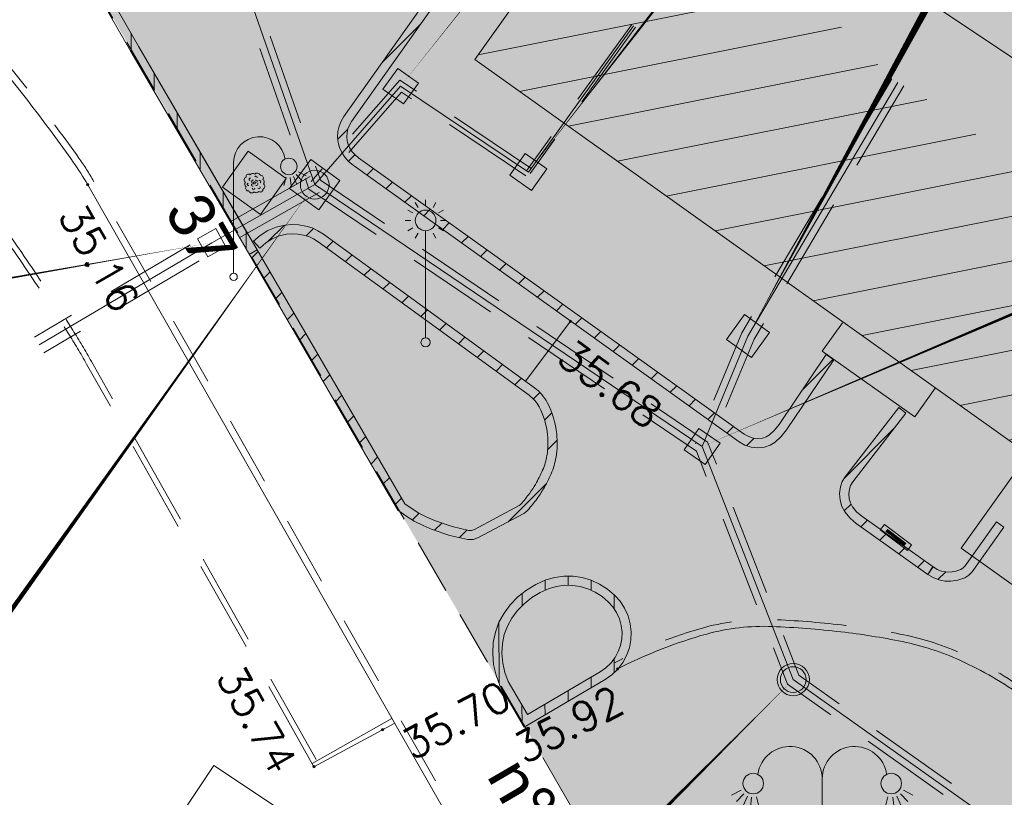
# Model space of a CAD drawing. Header units: metres. Extents: x 1711737 to 1712435, y 9275977 to 9276516.
# Tile 17 of 33: x 1711954 to 1711975, y 9276194 to 9276211. Entities that reach past the tile are written whole.
import ezdxf
from ezdxf.enums import TextEntityAlignment as Align

# ---------------------------------------------------------------- set-up
doc = ezdxf.new("R2010")
doc.units = ezdxf.units.M
doc.header["$LTSCALE"] = 5
doc.header["$PDMODE"] = 32
doc.header["$PDSIZE"] = 0.05
for name, pattern in [('CACHEX2', [19.05, 12.7, -6.35]), ('Chemin', [0.5, 0.3, -0.2]), ('Feeder', [3, 1, -0.5, 1, -0.5]), ('Parcelle', [1.2, 0.8, -0.4]), ('SubdiFisc', [0.6, 0.4, -0.2])]:
    doc.linetypes.add(name, pattern=pattern)
doc.layers.get('0').update_dxf_attribs({"lineweight": 15})
doc.layers.add('_sh_lot1', color=7, linetype='Continuous', lineweight=15, true_color=0xffffd7)
for name, color, linetype, lineweight in [('BO_bordure', 7, 'Continuous', 13), ('BO_bordure.gra', 7, 'Continuous', 5), ('CAD-Parcelle', 11, 'Parcelle', 13), ('CO_construction-legere', 230, 'Continuous', 13), ('FA_facade', 7, 'Continuous', 15), ('FA_facade.hah', 147, 'Continuous', 13), ('LF_limite-frise', 8, 'Continuous', 13), ('MA_assainissement', 30, 'Continuous', 13), ('MA_assainissement.txt', 5, 'Continuous', 9), ('ML_eclairage-public', 6, 'Continuous', 13), ('MR_topo', 7, 'Continuous', 5), ('MR_topo.alt', 7, 'Continuous', 9), ('MSH_signalisation-horizontale', 8, 'Continuous', 9), ('MU_mur', 7, 'Continuous', 13), ('MU_mur.hah', 147, 'Continuous', 13), ('MV_voirie', 7, 'Continuous', 13), ('SP_surplomb', 8, 'CACHEX2', 15), ('VE_Vegetation', 96, 'Continuous', 9)]:
    doc.layers.add(name, color=color, linetype=linetype, lineweight=lineweight)
doc.layers.add('CAD-NomRue', color=7, linetype='Continuous')
doc.styles.add('Legend', font='calibri.ttf')
doc.styles.add('Simplex 1.0', font='Simplex.shx', dxfattribs={"height": 0.2})
pattern_1 = [(90, (0, 0), (-0.5, 3e-17), [])]
pattern_2 = [(45, (0, 0), (-0.353553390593, 0.353553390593), [])]

# ---------------------------------------------------------------- blocks, each defined once
blk = doc.blocks.new('Hvh')
at = {"color": 0}
blk.add_lwpolyline([(-0.5, -0.5), (0.5, -0.5), (0.5, 0.5), (-0.5, 0.5)], close=True, dxfattribs=at)
blk.add_circle((0, 0), 0.025, dxfattribs=at)
for centre, radius, start, end in [((-0.037, 0.182), 0.0574, 43.6925, 183.5969), ((0.042, 0.168), 0.0656, 358.4583, 125.1928), ((-0.176, -0.04), 0.0574, 133.6925, 273.5969), ((-0.162, 0.039), 0.0656, 88.4583, 215.1928), ((-0.102, 0.118), 0.0605, 83.4353, 192.7267), ((-0.107, -0.011), 0.0304, 90.5895, 253.7127), ((-0.082, 0.103), 0.0282, 40.5494, 221.5178), ((-0.041, -0.007), 0.0304, 90.5895, 253.7127), ((0, 0.061), 0.0282, 40.5494, 221.5178), ((0.049, 0.105), 0.0304, 330.5895, 133.7127), ((0.055, -0.005), 0.0282, 280.5494, 101.5178), ((0.121, 0.107), 0.0605, 353.4353, 102.7267), ((0.135, 0.025), 0.0282, 280.5494, 101.5178), ((0.171, -0.036), 0.0656, 268.4583, 35.1928), ((0.184, 0.043), 0.0574, 313.6925, 93.5969), ((-0.113, -0.104), 0.0605, 173.4353, 282.7267), ((-0.034, -0.165), 0.0656, 178.4583, 305.1928), ((-0.041, -0.123), 0.0282, 160.5494, 341.5178), ((0.007, -0.048), 0.0304, 210.5895, 13.7127), ((0.046, -0.179), 0.0574, 223.6925, 3.5969), ((0.071, -0.088), 0.0304, 210.5895, 13.7127), ((0.11, -0.115), 0.0605, 263.4353, 12.7267)]:
    blk.add_arc(centre, radius, start, end, dxfattribs=at)
blk = doc.blocks.new('Haq')
at = {"color": 0}
blk.add_lwpolyline([(-0.5, -0.5), (0.5, -0.5), (0.5, 0.5), (-0.5, 0.5)], close=True, dxfattribs=at)
blk.add_circle((0, 0), 0.4, dxfattribs=at)
blk = doc.blocks.new('Ha5')
at = {"color": 0}
blk.add_lwpolyline([(-0.5, -0.5), (0.5, -0.5), (0.5, 0.5), (-0.5, 0.5)], close=True, dxfattribs=at)
blk = doc.blocks.new('Gl10')
at = {"flags": 128}
for points in [[(0, 0.1), (0, 3.104, 0.933922), (-1.4, 3.2)], [(0, 0.1), (0, 3.104, -0.933922), (1.4, 3.2)]]:
    blk.add_lwpolyline(points, format="xyb", dxfattribs=at)
at = {"color": 0}
for points in [[(-1.764, 2.857), (-1.97, 2.745)], [(1.764, 2.857), (1.97, 2.745)], [(-1.704, 2.779), (-1.862, 2.607)], [(-1.624, 2.726), (-1.721, 2.513)], [(-1.535, 2.702), (-1.562, 2.469)], [(-1.427, 2.709), (-1.369, 2.482)], [(1.426, 2.709), (1.369, 2.482)], [(1.535, 2.702), (1.562, 2.469)], [(1.624, 2.727), (1.72, 2.513)], [(1.703, 2.779), (1.862, 2.607)]]:
    blk.add_lwpolyline(points, dxfattribs=at)
at = {"flags": 128}
blk.add_lwpolyline([(0, 0.125), (0, 0.125)], dxfattribs=at)
at = {"color": 0}
for centre, radius in [((-1.5, 3), 0.224), ((1.5, 3), 0.224), ((0, 0), 0.1)]:
    blk.add_circle(centre, radius, dxfattribs=at)
blk = doc.blocks.new('PointTopo')
at = {"color": 0}
blk.add_point((0, 0), dxfattribs=at)
at = {"layer": 'MR_topo.alt', "style": 'Simplex 1.0'}
blk.add_attdef('ALT', text='', height=0.65, dxfattribs=at).set_placement((0.25, -0.25), align=Align.TOP_LEFT)
blk = doc.blocks.new('Gl5')
at = {"flags": 128}
for points in [[(-0.162, 2.933), (-0.224, 3.04)], [(0, 2.976), (0, 3.1)], [(0.162, 2.933), (0.223, 3.04)], [(-0.28, 2.815), (-0.387, 2.876)], [(0.28, 2.815), (0.387, 2.876)], [(-0.324, 2.653), (-0.447, 2.653)], [(0.323, 2.653), (0.447, 2.653)], [(-0.28, 2.491), (-0.387, 2.429)], [(-0.162, 2.373), (-0.224, 2.265)], [(0, 0.1), (0, 2.429)], [(0.162, 2.373), (0.223, 2.265)], [(0.28, 2.491), (0.387, 2.429)], [(0, 2.329), (0, 2.206)], [(0, 0.125), (0, 0.125)]]:
    blk.add_lwpolyline(points, dxfattribs=at)
at = {"color": 0}
for centre, radius in [((0, 2.653), 0.224), ((0, 0), 0.1)]:
    blk.add_circle(centre, radius, dxfattribs=at)
blk = doc.blocks.new('Hvt')
at = {"color": 0}
blk.add_lwpolyline([(-0.5, -0.1), (0.5, -0.1), (0.5, 0.1), (-0.5, 0.1)], close=True, dxfattribs=at)
at = {"color": 0, "const_width": 0.1, "flags": 128}
blk.add_lwpolyline([(-0.35, 0), (0.35, 0)], dxfattribs=at)
blk = doc.blocks.new('Gl9')
at = {"color": 0, "flags": 128}
blk.add_lwpolyline([(0, 0.1), (0, 3.104, -0.933922), (1.4, 3.2)], format="xyb", dxfattribs=at)
at = {"color": 0}
for points in [[(1.426, 2.709), (1.369, 2.482)], [(1.535, 2.702), (1.562, 2.469)], [(1.624, 2.727), (1.72, 2.513)], [(1.703, 2.779), (1.862, 2.607)], [(1.764, 2.857), (1.97, 2.745)]]:
    blk.add_lwpolyline(points, dxfattribs=at)
at = {"color": 0, "flags": 128}
blk.add_lwpolyline([(0, 0.125), (0, 0.125)], dxfattribs=at)
at = {"color": 0}
for centre, radius in [((1.5, 3), 0.224), ((0, 0), 0.1)]:
    blk.add_circle(centre, radius, dxfattribs=at)
blk = doc.blocks.new('Ha1')
at = {"color": 0}
for radius in [0.5, 0.4]:
    blk.add_circle((0, 0), radius, dxfattribs=at)

msp = doc.modelspace()

# ---------------------------------------------------------------- hatches: boundary and pattern name
at = {"layer": '_sh_lot1'}
h = msp.add_hatch(color=256, dxfattribs=at)
h.dxf.hatch_style = 1
h.paths.add_polyline_path([(1712050.695, 9276201.207), (1712041.971, 9276188.535), (1712031.491, 9276173.935), (1712021.032, 9276159.096), (1712016.253, 9276152.398), (1712014.08, 9276153.956), (1711985.838, 9276173.941), (1711968.308, 9276186.247), (1711968.27, 9276189.263), (1711952.437, 9276216.502), (1711948.951, 9276222.618), (1711953.153, 9276228.058), (1711955.689, 9276231.385), (1711956.567, 9276232.537), (1711959.283, 9276236.389), (1711957.439, 9276237.785), (1711955.641, 9276235.245), (1711954.528, 9276237.209), (1711952.857, 9276240.073), (1711951.329, 9276242.664), (1711950.259, 9276244.465), (1711949.482, 9276245.781), (1711947.588, 9276249.002), (1711948.855, 9276251.159), (1711953.921, 9276258.555), (1711957.085, 9276263.173), (1711961.209, 9276269.384), (1711963.595, 9276272.461), (1711963.93, 9276272.822), (1711964.46, 9276272.981), (1711965.086, 9276272.948), (1711965.62, 9276272.692), (1711978.036, 9276264.401), (1711976.668, 9276262.597), (1711989.632, 9276252.423), (1711991.235, 9276254.65), (1711998.516, 9276249.714), (1712001.29, 9276247.797), (1712006.354, 9276244.298), (1712016.449, 9276237.403), (1712016.271, 9276237.127), (1712012.502, 9276228.82), (1712012.697, 9276228.676), (1712017.972, 9276224.822), (1712023.931, 9276228.015), (1712035.669, 9276234.772), (1712045.724, 9276217.108), (1712062.431, 9276226.735), (1712072.551, 9276232.555), (1712075.161, 9276228.015), (1712059.203, 9276218.84), (1712048.391, 9276212.555), (1712041.24, 9276208.372), (1712050.211, 9276201.555)])
at = {"layer": 'FA_facade.hah'}
h = msp.add_hatch(dxfattribs=at)
h.set_pattern_fill('ANSI31', color=256, scale=0.3)
h.set_pattern_definition([(11.2999, (1711881.224, 9276159.8023), (-0.186637, 0.934036), [])])
h.paths.add_polyline_path([(1711977.987, 9276199.801), (1711989.346, 9276191.706), (1712000.28, 9276207.001), (1712001.167, 9276206.365), (1712001.226, 9276206.446), (1712002.077, 9276205.836), (1712002.018, 9276205.755), (1712004.224, 9276204.183), (1712002.966, 9276202.422, 0.08537), (1712002.816, 9276202.112, 0.111979), (1712002.802, 9276201.849, 0.109733), (1712002.9, 9276201.606, 0.086308), (1712003.133, 9276201.368), (1712010.463, 9276196.106, 0.095282), (1712010.757, 9276195.97, 0.108911), (1712011.041, 9276195.963, 0.102587), (1712011.282, 9276196.064, 0.085753), (1712011.505, 9276196.281), (1712012.363, 9276197.462), (1712012.42, 9276197.42), (1712015.192, 9276201.196), (1712015.089, 9276201.274), (1712016.787, 9276203.595, 0.09354), (1712016.917, 9276203.868, 0.10023), (1712016.934, 9276204.149, 0.108626), (1712016.823, 9276204.445, 0.108626), (1712016.598, 9276204.668), (1712009.283, 9276209.904, 0.102238), (1712008.989, 9276210.035, 0.106254), (1712008.679, 9276210.036, 0.098614), (1712008.427, 9276209.927, 0.08627), (1712008.204, 9276209.709), (1712006.089, 9276206.769), (1712003.895, 9276208.357), (1712003.837, 9276208.275), (1712002.962, 9276208.888), (1712003.019, 9276208.97), (1712002.143, 9276209.578), (1712006.108, 9276215.097), (1712004.852, 9276215.977), (1712004.795, 9276215.896), (1712003.607, 9276216.728), (1712003.665, 9276216.81), (1712004.476, 9276217.95), (1712004.394, 9276218.008), (1712006.025, 9276220.3), (1712006.107, 9276220.242), (1712009.812, 9276225.45), (1712006.435, 9276227.878), (1712006.352, 9276227.935), (1712007.271, 9276229.266), (1712007.354, 9276229.209), (1712012.004, 9276235.732), (1712010.645, 9276236.697), (1712010.587, 9276236.615), (1712008.965, 9276237.774), (1712009.023, 9276237.855), (1711992.083, 9276249.951), (1711990.502, 9276247.779), (1711971.925, 9276261.036), (1711972.975, 9276262.505), (1711964.795, 9276268.337), (1711955.39, 9276255.047), (1711967.696, 9276246.305), (1711967.754, 9276246.386), (1711971.065, 9276244.034), (1711971.007, 9276243.953), (1711971.088, 9276243.895), (1711970.527, 9276243.106), (1711970.444, 9276243.165), (1711964.516, 9276234.864), (1711964.597, 9276234.806), (1711963.591, 9276233.403), (1711963.514, 9276233.458), (1711956.419, 9276223.505), (1711962.114, 9276219.449), (1711963.748, 9276221.674), (1711969.898, 9276217.33), (1711968.309, 9276215.081), (1711967.431, 9276215.695), (1711963.476, 9276210.148)])
h.paths.add_polyline_path([(1711971.329, 9276210.689), (1711976.866, 9276218.53), (1711964.992, 9276226.917), (1711968.587, 9276231.962), (1711977.989, 9276245.126), (1711962.354, 9276256.233), (1711964.947, 9276259.873), (1711991.628, 9276240.833), (1711993.209, 9276243.003), (1712005.03, 9276234.562), (1712003.261, 9276232.082), (1711999.532, 9276226.683), (1712002.854, 9276224.295), (1711996.672, 9276215.607), (1711999.08, 9276213.919), (1711988.182, 9276198.675), (1711980.889, 9276203.873)], flags=16)
at = {"layer": 'MU_mur.hah'}
h = msp.add_hatch(dxfattribs=at)
h.set_pattern_fill('_U', color=256, scale=0.5, angle=90, style=0, pattern_type=0)
h.set_pattern_definition(pattern_1)
h.paths.add_polyline_path([(1711958.74, 9276206.013), (1711956.17, 9276210.428), (1711951.353, 9276218.783), (1711951.18, 9276218.683), (1711955.997, 9276210.328), (1711958.568, 9276205.912)])
h = msp.add_hatch(dxfattribs=at)
h.set_pattern_fill('_U', color=256, scale=0.5, angle=45, style=0, pattern_type=0)
h.set_pattern_definition(pattern_2)
h.paths.add_polyline_path([(1711971.281, 9276203.622), (1711970.252, 9276202.097), (1711970.137, 9276201.954), (1711970.002, 9276201.83), (1711969.892, 9276201.763), (1711969.771, 9276201.722), (1711969.627, 9276201.707), (1711969.484, 9276201.722), (1711969.347, 9276201.766), (1711969.222, 9276201.837), (1711960.826, 9276207.852), (1711960.73, 9276207.932), (1711960.648, 9276208.024), (1711960.58, 9276208.129), (1711960.533, 9276208.234), (1711960.502, 9276208.346), (1711960.49, 9276208.462), (1711960.497, 9276208.582), (1711960.523, 9276208.7), (1711960.567, 9276208.811), (1711960.628, 9276208.914), (1711965.859, 9276216.29), (1711965.923, 9276216.359), (1711966.003, 9276216.408), (1711966.142, 9276216.456), (1711966.287, 9276216.48), (1711966.396, 9276216.479), (1711966.503, 9276216.458), (1711966.633, 9276216.411), (1711966.756, 9276216.347), (1711967.537, 9276215.865), (1711967.431, 9276215.695), (1711966.656, 9276216.173), (1711966.552, 9276216.228), (1711966.45, 9276216.265), (1711966.376, 9276216.279), (1711966.302, 9276216.279), (1711966.191, 9276216.261), (1711966.089, 9276216.226), (1711966.051, 9276216.202), (1711966.014, 9276216.163), (1711960.795, 9276208.805), (1711960.747, 9276208.723), (1711960.715, 9276208.642), (1711960.696, 9276208.555), (1711960.691, 9276208.466), (1711960.7, 9276208.383), (1711960.722, 9276208.302), (1711960.756, 9276208.225), (1711960.807, 9276208.146), (1711960.87, 9276208.076), (1711960.948, 9276208.01), (1711969.33, 9276202.006), (1711969.428, 9276201.95), (1711969.525, 9276201.919), (1711969.627, 9276201.908), (1711969.728, 9276201.919), (1711969.808, 9276201.945), (1711969.881, 9276201.99), (1711969.991, 9276202.091), (1711970.09, 9276202.216), (1711971.115, 9276203.733)])
h = msp.add_hatch(dxfattribs=at)
h.set_pattern_fill('_U', color=256, scale=0.5, angle=45, style=0, pattern_type=0)
h.set_pattern_definition(pattern_2)
edge = h.paths.add_edge_path()
edge.add_line((1711958.796, 9276206.048), (1711958.93, 9276206.166))
edge.add_line((1711958.93, 9276206.166), (1711959.067, 9276206.251))
edge.add_line((1711959.067, 9276206.251), (1711959.216, 9276206.313))
edge.add_line((1711959.216, 9276206.313), (1711959.376, 9276206.35))
edge.add_line((1711959.376, 9276206.35), (1711959.5, 9276206.36))
edge.add_line((1711959.5, 9276206.36), (1711959.626, 9276206.355))
edge.add_line((1711959.626, 9276206.355), (1711959.751, 9276206.334))
edge.add_line((1711959.751, 9276206.334), (1711959.862, 9276206.3))
edge.add_line((1711959.862, 9276206.3), (1711959.968, 9276206.252))
edge.add_line((1711959.968, 9276206.252), (1711960.071, 9276206.186))
edge.add_line((1711960.071, 9276206.186), (1711964.654, 9276202.849))
edge.add_arc((1711964.22, 9276202.253), 0.737, 27.7936, 53.9334, ccw=False)
edge.add_arc((1711963.4, 9276201.82), 1.664, 5.8907, 27.7936, ccw=False)
edge.add_arc((1711963.339, 9276201.814), 1.726, -9.229, 5.8907, ccw=False)
edge.add_arc((1711963.762, 9276201.745), 1.297, 336.1949, 350.771, ccw=False)
edge.add_arc((1711962.048, 9276202.502), 3.171, 329.8949, 336.1949, ccw=False)
edge.add_arc((1711962.902, 9276202.006), 2.183, 323.965, 329.8949, ccw=False)
edge.add_arc((1711962.109, 9276202.583), 3.163, 318.4349, 323.965, ccw=False)
edge.add_arc((1711964.347, 9276200.599), 0.173, 301.9665, 318.4349, ccw=False)
edge.add_line((1711964.438, 9276200.452), (1711963.463, 9276199.931))
edge.add_line((1711963.463, 9276199.931), (1711963.403, 9276199.911))
edge.add_line((1711963.403, 9276199.911), (1711963.345, 9276199.911))
edge.add_line((1711963.345, 9276199.911), (1711962.981, 9276199.996))
edge.add_line((1711962.981, 9276199.996), (1711962.615, 9276200.117))
edge.add_line((1711962.615, 9276200.117), (1711962.433, 9276200.195))
edge.add_line((1711962.433, 9276200.195), (1711962.257, 9276200.287))
edge.add_line((1711962.257, 9276200.287), (1711962.088, 9276200.392))
edge.add_line((1711962.088, 9276200.392), (1711961.955, 9276200.49))
edge.add_line((1711961.955, 9276200.49), (1711958.74, 9276206.013))
edge.add_line((1711958.74, 9276206.013), (1711958.568, 9276205.912))
edge.add_line((1711958.568, 9276205.912), (1711961.803, 9276200.354))
edge.add_line((1711961.803, 9276200.354), (1711961.976, 9276200.227))
edge.add_line((1711961.976, 9276200.227), (1711962.157, 9276200.113))
edge.add_line((1711962.157, 9276200.113), (1711962.347, 9276200.014))
edge.add_line((1711962.347, 9276200.014), (1711962.544, 9276199.93))
edge.add_line((1711962.544, 9276199.93), (1711962.927, 9276199.803))
edge.add_line((1711962.927, 9276199.803), (1711963.32, 9276199.712))
edge.add_line((1711963.32, 9276199.712), (1711963.434, 9276199.71))
edge.add_line((1711963.434, 9276199.71), (1711963.542, 9276199.746))
edge.add_line((1711963.542, 9276199.746), (1711964.537, 9276200.278))
edge.add_arc((1711964.347, 9276200.599), 0.373, 300.7424, 318.4349)
edge.add_arc((1711962.109, 9276202.583), 3.363, 318.4349, 323.965)
edge.add_arc((1711962.902, 9276202.006), 2.383, 323.965, 329.8949)
edge.add_arc((1711962.048, 9276202.502), 3.371, 329.8949, 336.1949)
edge.add_arc((1711963.762, 9276201.745), 1.497, 336.1949, 350.771)
edge.add_arc((1711963.339, 9276201.814), 1.926, 350.771, 365.8907)
edge.add_arc((1711963.4, 9276201.82), 1.864, 5.8907, 27.7936)
edge.add_arc((1711964.22, 9276202.253), 0.937, 27.7936, 53.9334)
edge.add_line((1711964.772, 9276203.01), (1711960.184, 9276206.352))
edge.add_line((1711960.184, 9276206.352), (1711960.063, 9276206.428))
edge.add_line((1711960.063, 9276206.428), (1711959.934, 9276206.487))
edge.add_line((1711959.934, 9276206.487), (1711959.797, 9276206.529))
edge.add_line((1711959.797, 9276206.529), (1711959.648, 9276206.554))
edge.add_line((1711959.648, 9276206.554), (1711959.496, 9276206.561))
edge.add_line((1711959.496, 9276206.561), (1711959.345, 9276206.548))
edge.add_line((1711959.345, 9276206.548), (1711959.155, 9276206.504))
edge.add_line((1711959.155, 9276206.504), (1711958.975, 9276206.43))
edge.add_line((1711958.975, 9276206.43), (1711958.809, 9276206.327))
edge.add_line((1711958.809, 9276206.327), (1711958.663, 9276206.197))
edge.add_line((1711958.663, 9276206.197), (1711958.796, 9276206.048))
h = msp.add_hatch(dxfattribs=at)
h.set_pattern_fill('_U', color=256, scale=0.5, angle=45, style=0, pattern_type=0)
h.set_pattern_definition(pattern_2)
h.paths.add_polyline_path([(1711973.324, 9276198.955), (1711971.764, 9276200.063), (1711971.631, 9276200.177), (1711971.519, 9276200.311), (1711971.453, 9276200.432), (1711971.416, 9276200.565), (1711971.405, 9276200.71), (1711971.423, 9276200.855), (1711971.462, 9276200.972), (1711971.526, 9276201.077), (1711972.69, 9276202.586), (1711972.848, 9276202.463), (1711971.691, 9276200.964), (1711971.644, 9276200.887), (1711971.619, 9276200.81), (1711971.606, 9276200.705), (1711971.614, 9276200.6), (1711971.639, 9276200.508), (1711971.685, 9276200.424), (1711971.773, 9276200.318), (1711971.887, 9276200.221), (1711973.44, 9276199.119)])
h = msp.add_hatch(dxfattribs=at)
h.set_pattern_fill('_U', color=256, scale=0.5, angle=45, style=0, pattern_type=0)
h.set_pattern_definition(pattern_2)
h.paths.add_polyline_path([(1711974.979, 9276199.979), (1711974.287, 9276199.013), (1711974.216, 9276198.937), (1711974.126, 9276198.881), (1711973.979, 9276198.83), (1711973.826, 9276198.805), (1711973.692, 9276198.807), (1711973.561, 9276198.834), (1711973.437, 9276198.884), (1711973.324, 9276198.955), (1711973.431, 9276199.124), (1711973.529, 9276199.063), (1711973.619, 9276199.026), (1711973.714, 9276199.007), (1711973.811, 9276199.005), (1711973.93, 9276199.024), (1711974.039, 9276199.063), (1711974.088, 9276199.093), (1711974.132, 9276199.14), (1711974.816, 9276200.096)])
h = msp.add_hatch(dxfattribs=at)
h.set_pattern_fill('_U', color=256, scale=0.5, angle=90, style=0, pattern_type=0)
h.set_pattern_definition(pattern_1)
h.paths.add_polyline_path([(1711964.201, 9276196.625), (1711964.127, 9276196.821), (1711964.081, 9276197.027), (1711964.063, 9276197.238), (1711964.075, 9276197.449), (1711964.115, 9276197.644), (1711964.182, 9276197.83), (1711964.277, 9276198.005), (1711964.396, 9276198.165), (1711964.545, 9276198.315), (1711964.712, 9276198.448), (1711964.894, 9276198.558), (1711965.087, 9276198.645), (1711965.253, 9276198.694), (1711965.423, 9276198.718), (1711965.595, 9276198.716), (1711965.766, 9276198.69), (1711965.932, 9276198.639), (1711966.092, 9276198.566), (1711966.24, 9276198.472), (1711966.373, 9276198.36), (1711966.473, 9276198.248), (1711966.555, 9276198.123), (1711966.616, 9276197.987), (1711966.657, 9276197.843), (1711966.674, 9276197.699), (1711966.669, 9276197.553), (1711966.642, 9276197.41), (1711966.592, 9276197.274), (1711966.522, 9276197.144), (1711966.432, 9276197.027), (1711966.325, 9276196.925), (1711966.198, 9276196.836), (1711964.62, 9276195.906)])
h.paths.add_polyline_path([(1711964.02, 9276196.539), (1711963.935, 9276196.763), (1711963.882, 9276196.997), (1711963.863, 9276197.236), (1711963.876, 9276197.475), (1711963.922, 9276197.698), (1711963.999, 9276197.912), (1711964.108, 9276198.113), (1711964.244, 9276198.295), (1711964.411, 9276198.465), (1711964.598, 9276198.612), (1711964.801, 9276198.735), (1711965.018, 9276198.833), (1711965.211, 9276198.89), (1711965.41, 9276198.918), (1711965.612, 9276198.916), (1711965.81, 9276198.885), (1711966.004, 9276198.826), (1711966.187, 9276198.742), (1711966.358, 9276198.634), (1711966.513, 9276198.504), (1711966.632, 9276198.37), (1711966.73, 9276198.219), (1711966.805, 9276198.056), (1711966.853, 9276197.882), (1711966.875, 9276197.707), (1711966.868, 9276197.531), (1711966.835, 9276197.357), (1711966.775, 9276197.191), (1711966.69, 9276197.035), (1711966.581, 9276196.893), (1711966.452, 9276196.77), (1711966.306, 9276196.668), (1711964.549, 9276195.632)], flags=0)

# ---------------------------------------------------------------- linework, layer by layer
at = {"layer": 'BO_bordure', "flags": 128}
for points in [[(1711917.373, 9276145.247), (1711935.666, 9276160.562), (1711944.832, 9276168.251), (1711952.453, 9276174.607), (1711964.475, 9276184.636, 0.102196), (1711965.178, 9276185.521, 0.076944), (1711965.641, 9276186.942, 0.085567), (1711965.627, 9276188.385, 0.084585), (1711965.127, 9276189.757), (1711955.056, 9276207.429, 0.024997), (1711954.744, 9276207.918, 0.009175), (1711953.807, 9276209.187, 0.012386), (1711952.892, 9276210.319, 0.012386), (1711951.923, 9276211.405)], [(1711991.226, 9276183.005), (1711984.415, 9276189.799), (1711975.398, 9276196.287, 0.04839), (1711974.032, 9276197.081, 0.057667), (1711972.77, 9276197.493, 0.02106), (1711971.432, 9276197.705, 0.019096), (1711969.943, 9276197.821, 0.076975), (1711968.515, 9276197.657, 0.052954), (1711966.576, 9276196.896)]]:
    msp.add_lwpolyline(points, format="xyb", dxfattribs=at)
at = {"layer": 'BO_bordure.gra', "linetype": 'Chemin', "flags": 128}
for points in [[(1711917.469, 9276145.132), (1711935.763, 9276160.447), (1711944.929, 9276168.136), (1711952.549, 9276174.492), (1711964.571, 9276184.521, 0.102196), (1711965.312, 9276185.453, 0.076944), (1711965.789, 9276186.918, 0.085567), (1711965.774, 9276188.412, 0.084585), (1711965.258, 9276189.831), (1711955.186, 9276207.504, 0.024997), (1711954.867, 9276208.005, 0.009175), (1711953.926, 9276209.278, 0.012386), (1711953.007, 9276210.416, 0.012386), (1711952.032, 9276211.507, 0.012386)], [(1711991.332, 9276183.111), (1711984.513, 9276189.914), (1711975.485, 9276196.408, 0.04839), (1711974.094, 9276197.218, 0.057667), (1711972.799, 9276197.64, 0.02106), (1711971.449, 9276197.854, 0.019096), (1711969.949, 9276197.971, 0.076975), (1711968.475, 9276197.801, 0.052954), (1711966.507, 9276197.029, 0.052954)]]:
    msp.add_lwpolyline(points, format="xyb", dxfattribs=at)
at = {"layer": 'CAD-Parcelle', "ltscale": 0.3, "elevation": 34.565}
msp.add_lwpolyline([(1712014.08, 9276153.956), (1711985.838, 9276173.941), (1711968.308, 9276186.247), (1711968.27, 9276189.263), (1711952.437, 9276216.502), (1711948.951, 9276222.618), (1711953.153, 9276228.058), (1711955.689, 9276231.385), (1711956.567, 9276232.537), (1711959.283, 9276236.389), (1711957.439, 9276237.785), (1711955.641, 9276235.245), (1711954.528, 9276237.209), (1711952.857, 9276240.073), (1711951.329, 9276242.664)], dxfattribs=at)
at = {"layer": 'CO_construction-legere', "color": 0, "flags": 128}
msp.add_lwpolyline([(1711973.482, 9276203.002), (1711973.043, 9276202.381), (1711971.027, 9276203.806), (1711971.466, 9276204.427)], dxfattribs=at)
at = {"layer": 'FA_facade', "flags": 128}
msp.add_lwpolyline([(1711977.987, 9276199.801), (1711963.476, 9276210.148), (1711967.431, 9276215.695), (1711968.309, 9276215.081), (1711969.898, 9276217.33), (1711963.748, 9276221.674), (1711962.114, 9276219.449), (1711956.419, 9276223.505), (1711964.516, 9276234.864), (1711971.007, 9276243.953)], dxfattribs=at)
at = {"layer": 'LF_limite-frise', "flags": 128}
msp.add_lwpolyline([(1711965.554, 9276204.459), (1711964.581, 9276203.161)], dxfattribs=at)
at = {"layer": 'MA_assainissement', "linetype": 'SubdiFisc', "flags": 128}
for points in [[(1711995.417, 9276178.189), (1711986.633, 9276184.952), (1711970.274, 9276196.569), (1711968.291, 9276201.637), (1711959.868, 9276207.334), (1711954.488, 9276222.762), (1711960.069, 9276231.347)], [(1711995.6, 9276178.427), (1711986.812, 9276185.193), (1711970.52, 9276196.762), (1711968.536, 9276201.833), (1711960.118, 9276207.526), (1711954.82, 9276222.721), (1711960.32, 9276231.183)], [(1711966.884, 9276210.914), (1711964.598, 9276207.733)], [(1711966.965, 9276210.856), (1711964.679, 9276207.674)], [(1711972.542, 9276209.729), (1711969.279, 9276204.206), (1711968.275, 9276201.792)], [(1711972.8, 9276209.577), (1711969.548, 9276204.071), (1711968.552, 9276201.677)]]:
    msp.add_lwpolyline(points, dxfattribs=at)
at = {"layer": 'MA_assainissement', "linetype": 'Continuous', "flags": 128}
for points in [[(1711995.509, 9276178.308), (1711986.723, 9276185.072), (1711970.397, 9276196.666), (1711968.414, 9276201.735), (1711959.993, 9276207.43), (1711954.654, 9276222.741), (1711960.194, 9276231.265)], [(1711966.924, 9276210.885), (1711964.639, 9276207.704)], [(1711972.671, 9276209.653), (1711969.413, 9276204.138), (1711968.414, 9276201.735)]]:
    msp.add_lwpolyline(points, dxfattribs=at)
at = {"layer": 'MA_assainissement', "linetype": 'SubdiFisc', "flags": 128}
for points, elevation in [([(1711964.694, 9276207.787), (1711961.844, 9276209.704), (1711959.918, 9276207.496)], 35.853), ([(1711964.583, 9276207.621), (1711961.879, 9276209.439), (1711960.069, 9276207.364)], 35.853), ([(1711959.895, 9276207.604), (1711957.653, 9276206.339), (1711953.897, 9276204.116)], 35.406), ([(1711960.091, 9276207.256), (1711957.854, 9276205.993), (1711954.101, 9276203.772)], 35.406)]:
    msp.add_lwpolyline(points, dxfattribs=dict(at, elevation=elevation))
at = {"layer": 'MA_assainissement', "linetype": 'Continuous', "flags": 128}
for points, elevation in [([(1711964.639, 9276207.704), (1711961.861, 9276209.571), (1711959.993, 9276207.43)], 35.853), ([(1711959.993, 9276207.43), (1711957.754, 9276206.166), (1711953.999, 9276203.944)], 35.406)]:
    msp.add_lwpolyline(points, dxfattribs=dict(at, elevation=elevation))
at = {"layer": 'MA_assainissement.txt'}
for points in [[(1711961.861, 9276209.571, 0, 0.15, 0), (1711975.342, 9276226.46, 0, 0, 0)], [(1711964.639, 9276207.704, 0, 0.15, 0), (1711972.928, 9276218.374, 0, 0, 0)], [(1711969.413, 9276204.138, 0, 0.15, 0), (1711973.36, 9276211.389, 0, 0, 0)], [(1711968.414, 9276201.735, 0, 0.15, 0), (1711986.118, 9276209.29, 0, 0, 0)], [(1711959.993, 9276207.43, 0, 0.15, 0), (1711949.967, 9276193.37, 0, 0, 0)], [(1711957.754, 9276206.166, 0, 0.15, 0), (1711939.186, 9276202.914, 0, 0, 0)], [(1711970.397, 9276196.666, 0, 0.15, 0), (1711964.25, 9276190.497, 0, 0, 0)]]:
    msp.add_lwpolyline(points, format="xyseb", dxfattribs=at)
for points in [[(1711975.898, 9276215.195), (1711982.346, 9276210.895), (1711979.808, 9276207.089), (1711973.36, 9276211.389)], [(1711957.802, 9276194.798), (1711964.25, 9276190.497), (1711961.711, 9276186.691), (1711955.264, 9276190.991)]]:
    msp.add_lwpolyline(points, close=True, dxfattribs=at)
at = {"layer": 'MSH_signalisation-horizontale', "linetype": 'Feeder', "ltscale": 0.4, "flags": 128}
for points in [[(1711959.975, 9276194.771), (1711955.034, 9276203.528, 0.012761), (1711954.631, 9276204.201, 0.006622), (1711953.804, 9276205.468, 0.009254), (1711952.885, 9276206.783, 0.009254), (1711951.918, 9276208.064, 0.032367), (1711951.057, 9276209.232, -0.032367), (1711950.196, 9276210.401), (1711947.366, 9276214.812)], [(1711960.022, 9276194.932), (1711955.138, 9276203.587, 0.012761), (1711954.732, 9276204.266, 0.006622), (1711953.904, 9276205.535, 0.009254), (1711952.983, 9276206.854, 0.009254), (1711952.013, 9276208.138, 0.032486), (1711951.149, 9276209.31, -0.032367), (1711950.297, 9276210.466), (1711947.536, 9276214.769)]]:
    msp.add_lwpolyline(points, format="xyb", dxfattribs=at)
at = {"layer": 'MSH_signalisation-horizontale', "flags": 128}
for points in [[(1711961.671, 9276195.822), (1711959.935, 9276194.842)], [(1711961.731, 9276195.717), (1711959.975, 9276194.771)]]:
    msp.add_lwpolyline(points, dxfattribs=at)
at = {"layer": 'MU_mur'}
for p, q in [((1711958.796, 9276206.048), (1711958.663, 9276206.197)), ((1711958.74, 9276206.013), (1711958.568, 9276205.912)), ((1711971.281, 9276203.622, 35.942), (1711971.115, 9276203.733, 35.942)), ((1711972.69, 9276202.586, 35.955), (1711972.848, 9276202.463, 35.955)), ((1711974.979, 9276199.979, 35.935), (1711974.816, 9276200.096, 35.935)), ((1711973.324, 9276198.955, 35.935), (1711973.431, 9276199.124, 35.935)), ((1711973.324, 9276198.955, 35.955), (1711973.44, 9276199.119, 35.955))]:
    msp.add_line(p, q, dxfattribs=at)
at = {"layer": 'MU_mur', "flags": 128}
for points in [[(1711958.541, 9276206.356), (1711956.17, 9276210.428), (1711951.353, 9276218.783)], [(1711958.74, 9276206.013), (1711956.17, 9276210.428), (1711951.353, 9276218.783)], [(1711958.368, 9276206.255), (1711955.997, 9276210.328), (1711951.18, 9276218.683)]]:
    msp.add_lwpolyline(points, dxfattribs=at)
for points, elevation in [([(1711971.281, 9276203.622), (1711970.252, 9276202.097), (1711970.137, 9276201.954), (1711970.002, 9276201.83), (1711969.892, 9276201.763), (1711969.771, 9276201.722), (1711969.627, 9276201.707), (1711969.484, 9276201.722), (1711969.347, 9276201.766), (1711969.222, 9276201.837), (1711960.826, 9276207.852), (1711960.73, 9276207.932), (1711960.648, 9276208.024), (1711960.58, 9276208.129), (1711960.533, 9276208.234), (1711960.502, 9276208.346), (1711960.49, 9276208.462), (1711960.497, 9276208.582), (1711960.523, 9276208.7), (1711960.567, 9276208.811), (1711960.628, 9276208.914), (1711965.859, 9276216.29)], 35.942), ([(1711971.115, 9276203.733), (1711970.09, 9276202.216), (1711969.991, 9276202.091), (1711969.881, 9276201.99), (1711969.808, 9276201.945), (1711969.728, 9276201.919), (1711969.627, 9276201.908), (1711969.525, 9276201.919), (1711969.428, 9276201.95), (1711969.33, 9276202.006), (1711960.948, 9276208.01), (1711960.87, 9276208.076), (1711960.807, 9276208.146), (1711960.756, 9276208.225), (1711960.722, 9276208.302), (1711960.7, 9276208.383), (1711960.691, 9276208.466), (1711960.696, 9276208.555), (1711960.715, 9276208.642), (1711960.747, 9276208.723), (1711960.795, 9276208.805), (1711966.014, 9276216.163)], 35.942), ([(1711973.324, 9276198.955), (1711971.764, 9276200.063), (1711971.631, 9276200.177), (1711971.519, 9276200.311), (1711971.453, 9276200.432), (1711971.416, 9276200.565), (1711971.405, 9276200.71), (1711971.423, 9276200.855), (1711971.462, 9276200.972), (1711971.526, 9276201.077), (1711972.69, 9276202.586)], 35.955), ([(1711973.44, 9276199.119), (1711971.887, 9276200.221), (1711971.773, 9276200.318), (1711971.685, 9276200.424), (1711971.639, 9276200.508), (1711971.614, 9276200.6), (1711971.606, 9276200.705), (1711971.619, 9276200.81), (1711971.644, 9276200.887), (1711971.691, 9276200.964), (1711972.848, 9276202.463)], 35.955), ([(1711974.979, 9276199.979), (1711974.287, 9276199.013), (1711974.216, 9276198.937), (1711974.126, 9276198.881), (1711973.979, 9276198.83), (1711973.826, 9276198.805), (1711973.692, 9276198.807), (1711973.561, 9276198.834), (1711973.437, 9276198.884), (1711973.324, 9276198.955)], 35.935), ([(1711974.816, 9276200.096), (1711974.132, 9276199.14), (1711974.088, 9276199.093), (1711974.039, 9276199.063), (1711973.93, 9276199.024), (1711973.811, 9276199.005), (1711973.714, 9276199.007), (1711973.619, 9276199.026), (1711973.529, 9276199.063), (1711973.431, 9276199.124)], 35.935)]:
    msp.add_lwpolyline(points, dxfattribs=dict(at, elevation=elevation))
for points in [[(1711958.663, 9276206.197), (1711958.809, 9276206.327), (1711958.975, 9276206.43), (1711959.155, 9276206.504), (1711959.345, 9276206.548), (1711959.496, 9276206.561), (1711959.648, 9276206.554), (1711959.797, 9276206.529), (1711959.934, 9276206.487), (1711960.063, 9276206.428), (1711960.184, 9276206.352), (1711964.772, 9276203.01, -0.114553), (1711965.049, 9276202.69, -0.095861), (1711965.254, 9276202.012, -0.066068), (1711965.239, 9276201.505, -0.063686), (1711965.131, 9276201.141, -0.027496), (1711964.964, 9276200.811, -0.02588), (1711964.829, 9276200.604, -0.024134), (1711964.626, 9276200.351, -0.077352), (1711964.537, 9276200.278), (1711963.542, 9276199.746), (1711963.434, 9276199.71), (1711963.32, 9276199.712), (1711962.927, 9276199.803), (1711962.544, 9276199.93), (1711962.347, 9276200.014), (1711962.157, 9276200.113), (1711961.976, 9276200.227), (1711961.803, 9276200.354), (1711958.368, 9276206.255)], [(1711958.796, 9276206.048), (1711958.93, 9276206.166), (1711959.067, 9276206.251), (1711959.216, 9276206.313), (1711959.376, 9276206.35), (1711959.5, 9276206.36), (1711959.626, 9276206.355), (1711959.751, 9276206.334), (1711959.862, 9276206.3), (1711959.968, 9276206.252), (1711960.071, 9276206.186), (1711964.654, 9276202.849, -0.114553), (1711964.872, 9276202.596, -0.095861), (1711965.055, 9276201.991, -0.066068), (1711965.042, 9276201.537, -0.063686), (1711964.948, 9276201.222, -0.027496), (1711964.791, 9276200.911, -0.02588), (1711964.667, 9276200.722, -0.024134), (1711964.476, 9276200.484, -0.071981), (1711964.438, 9276200.452), (1711963.463, 9276199.931), (1711963.403, 9276199.911), (1711963.345, 9276199.911), (1711962.981, 9276199.996), (1711962.615, 9276200.117), (1711962.433, 9276200.195), (1711962.257, 9276200.287), (1711962.088, 9276200.392), (1711961.955, 9276200.49), (1711958.74, 9276206.013)], [(1711958.796, 9276206.048), (1711958.93, 9276206.166), (1711959.067, 9276206.251), (1711959.216, 9276206.313), (1711959.376, 9276206.35), (1711959.5, 9276206.36), (1711959.626, 9276206.355), (1711959.751, 9276206.334), (1711959.862, 9276206.3), (1711959.968, 9276206.252), (1711960.071, 9276206.186), (1711964.654, 9276202.849, -0.114553), (1711964.872, 9276202.596, -0.095861), (1711965.055, 9276201.991, -0.066068), (1711965.042, 9276201.537, -0.063686), (1711964.948, 9276201.222, -0.027496), (1711964.791, 9276200.911, -0.02588), (1711964.667, 9276200.722, -0.024134), (1711964.476, 9276200.484, -0.071981), (1711964.438, 9276200.452), (1711963.463, 9276199.931), (1711963.403, 9276199.911), (1711963.345, 9276199.911), (1711962.981, 9276199.996), (1711962.615, 9276200.117), (1711962.433, 9276200.195), (1711962.257, 9276200.287), (1711962.088, 9276200.392), (1711961.955, 9276200.49), (1711958.74, 9276206.013)], [(1711958.796, 9276206.048), (1711958.93, 9276206.166), (1711959.067, 9276206.251), (1711959.216, 9276206.313), (1711959.376, 9276206.35), (1711959.5, 9276206.36), (1711959.626, 9276206.355), (1711959.751, 9276206.334), (1711959.862, 9276206.3), (1711959.968, 9276206.252), (1711960.071, 9276206.186), (1711964.654, 9276202.849, -0.114553), (1711964.872, 9276202.596, -0.095861), (1711965.055, 9276201.991, -0.066068), (1711965.042, 9276201.537, -0.063686), (1711964.948, 9276201.222, -0.027496), (1711964.791, 9276200.911, -0.02588), (1711964.667, 9276200.722, -0.024134), (1711964.476, 9276200.484, -0.071981), (1711964.438, 9276200.452), (1711963.463, 9276199.931), (1711963.403, 9276199.911), (1711963.345, 9276199.911), (1711962.981, 9276199.996), (1711962.615, 9276200.117), (1711962.433, 9276200.195), (1711962.257, 9276200.287), (1711962.088, 9276200.392), (1711961.955, 9276200.49), (1711958.74, 9276206.013)]]:
    msp.add_lwpolyline(points, format="xyb", dxfattribs=at)
at = {"layer": 'MU_mur', "elevation": 35.85, "flags": 128}
msp.add_lwpolyline([(1711964.02, 9276196.539), (1711963.935, 9276196.763), (1711963.882, 9276196.997), (1711963.863, 9276197.236), (1711963.876, 9276197.475), (1711963.922, 9276197.698), (1711963.999, 9276197.912), (1711964.108, 9276198.113), (1711964.244, 9276198.295), (1711964.411, 9276198.465), (1711964.598, 9276198.612), (1711964.801, 9276198.735), (1711965.018, 9276198.833), (1711965.211, 9276198.89), (1711965.41, 9276198.918), (1711965.612, 9276198.916), (1711965.81, 9276198.885), (1711966.004, 9276198.826), (1711966.187, 9276198.742), (1711966.358, 9276198.634), (1711966.513, 9276198.504), (1711966.632, 9276198.37), (1711966.73, 9276198.219), (1711966.805, 9276198.056), (1711966.853, 9276197.882), (1711966.875, 9276197.707), (1711966.868, 9276197.531), (1711966.835, 9276197.357), (1711966.775, 9276197.191), (1711966.69, 9276197.035), (1711966.581, 9276196.893), (1711966.452, 9276196.77), (1711966.306, 9276196.668), (1711964.549, 9276195.632), (1711964.02, 9276196.539)], close=True, dxfattribs=at)
at = {"layer": 'MU_mur', "flags": 128}
msp.add_lwpolyline([(1711964.201, 9276196.625), (1711964.127, 9276196.821), (1711964.081, 9276197.027), (1711964.063, 9276197.238), (1711964.075, 9276197.449), (1711964.115, 9276197.644), (1711964.182, 9276197.83), (1711964.277, 9276198.005), (1711964.396, 9276198.165), (1711964.545, 9276198.315), (1711964.712, 9276198.448), (1711964.894, 9276198.558), (1711965.087, 9276198.645), (1711965.253, 9276198.694), (1711965.423, 9276198.718), (1711965.595, 9276198.716), (1711965.766, 9276198.69), (1711965.932, 9276198.639), (1711966.092, 9276198.566), (1711966.24, 9276198.472), (1711966.373, 9276198.36), (1711966.473, 9276198.248), (1711966.555, 9276198.123), (1711966.616, 9276197.987), (1711966.657, 9276197.843), (1711966.674, 9276197.699), (1711966.669, 9276197.553), (1711966.642, 9276197.41), (1711966.592, 9276197.274), (1711966.522, 9276197.144), (1711966.432, 9276197.027), (1711966.325, 9276196.925), (1711966.198, 9276196.836), (1711964.62, 9276195.906)], close=True, dxfattribs=at)
at = {"layer": 'SP_surplomb', "flags": 128}
msp.add_lwpolyline([(1711979.626, 9276199.653), (1711977.663, 9276196.942), (1711974.046, 9276199.524), (1711975.986, 9276202.243)], dxfattribs=at)

# ---------------------------------------------------------------- block references
at = {"layer": 'MA_assainissement'}
for name, p, xscale, yscale, rotation in [('Ha5', (1711961.861, 9276209.571, 35.843), 0.5511428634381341, 0.5511428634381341, 54.50682424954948), ('Ha5', (1711964.639, 9276207.704, 35.853), 0.5754508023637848, 0.5754508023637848, 144.5118120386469), ('Haq', (1711959.993, 9276207.43, 35.406), 0.7819172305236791, 0.7819172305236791, 324.0200973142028), ('Ha5', (1711957.754, 9276206.166, 35.353), 0.4534738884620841, 0.4534738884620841, 29.17574167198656), ('Ha5', (1711969.413, 9276204.138, 36.239), 0.6705729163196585, 0.6705729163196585, 144.5118120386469), ('Ha5', (1711968.414, 9276201.735, 35.87), 0.562106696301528, 0.562106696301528, 55.05835816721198)]:
    msp.add_blockref(name, p, dxfattribs=dict(at, xscale=xscale, yscale=yscale, rotation=rotation))
at = {"layer": 'MA_assainissement', "xscale": 0.7, "yscale": 0.7, "zscale": 0.7}
msp.add_blockref('Ha1', (1711970.397, 9276196.666, 35.874), dxfattribs=at)
at = {"layer": 'ML_eclairage-public', "xscale": 0.8, "yscale": 0.8, "zscale": 0.8}
msp.add_blockref('Gl9', (1711958.229, 9276205.425, 35.361), dxfattribs=at)
at = {"layer": 'ML_eclairage-public', "zscale": 0.4}
for name, p in [('Gl5', (1711962.403, 9276203.999, 35.809)), ('Gl10', (1711971.027, 9276191.405, 35.814))]:
    msp.add_blockref(name, p, dxfattribs=at)
at = {"layer": 'MR_topo'}
ref = msp.add_blockref('PointTopo', (1711955.056, 9276207.429, 35.159), dxfattribs=dict(at, rotation=299.6781523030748))
ref.add_attrib('ALT', '35.16', dxfattribs={"layer": 'MR_topo.alt', "height": 0.65, "rotation": 299.6782, "style": 'Simplex 1.0'}).set_placement((1711954.963, 9276207.088, 35.159), align=Align.TOP_LEFT)
ref = msp.add_blockref('PointTopo', (1711965.554, 9276204.459, 35.679), dxfattribs=dict(at, rotation=323.2156524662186))
ref.add_attrib('ALT', '35.68', dxfattribs={"layer": 'MR_topo.alt', "height": 0.65, "rotation": 323.2157, "style": 'Simplex 1.0'}).set_placement((1711965.604, 9276204.109, 35.679), align=Align.TOP_LEFT)
ref = msp.add_blockref('PointTopo', (1711966.576, 9276196.896, 35.919), dxfattribs=dict(at, rotation=27.48462126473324))
ref.add_attrib('ALT', '35.92', dxfattribs={"layer": 'MR_topo.alt', "height": 0.65, "rotation": 27.4846, "style": 'Simplex 1.0'}).set_placement((1711966.47, 9276196.559, 35.919), align=Align.TOP_RIGHT)
ref = msp.add_blockref('PointTopo', (1711959.975, 9276194.771, 35.737), dxfattribs=dict(at, rotation=299.4353859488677))
ref.add_attrib('ALT', '35.74', dxfattribs={"layer": 'MR_topo.alt', "height": 0.65, "rotation": 299.4354, "style": 'Simplex 1.0'}).set_placement((1711959.634, 9276194.866, 35.737), align=Align.TOP_RIGHT)
ref = msp.add_blockref('PointTopo', (1711961.467, 9276195.575, 35.701), dxfattribs=dict(at, rotation=28.32601291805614))
ref.add_attrib('ALT', '35.70', dxfattribs={"layer": 'MR_topo.alt', "height": 0.65, "rotation": 28.326, "style": 'Simplex 1.0'}).set_placement((1711961.806, 9276195.474, 35.701), align=Align.TOP_LEFT)
at = {"layer": 'MV_voirie', "xscale": 0.7401928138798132, "yscale": 0.7401928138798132, "rotation": 142.8203971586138}
msp.add_blockref('Hvt', (1711972.629, 9276199.759, 36.355), dxfattribs=at)
at = {"layer": 'VE_Vegetation', "xscale": 1.020746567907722, "yscale": -0.9588903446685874, "rotation": 324.4624527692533}
msp.add_blockref('Hvh', (1711958.68, 9276207.468, 35.388), dxfattribs=at)

# ---------------------------------------------------------------- texts
at = {"layer": 'CAD-NomRue', "style": 'Legend'}
for s, p in [('37', (1711956.691, 9276206.875, 34.565)), ('n°45', (1711963.711, 9276194.585, 34.565))]:
    msp.add_text(s, height=1, rotation=300.3, dxfattribs=at).set_placement(p)

doc.saveas('drawing.dxf')
